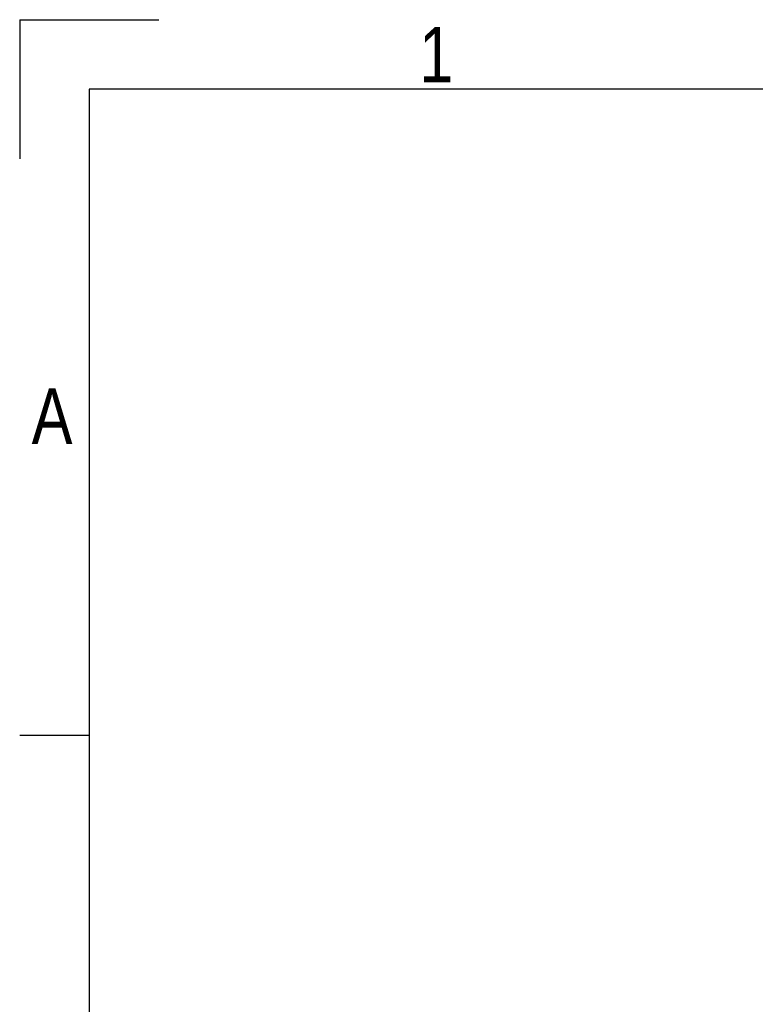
# Model space of a CAD drawing. Header units: millimetres. Extents: x 0 to 420, y 0 to 297.
# Tile 7 of 22: x 0 to 55, y 224 to 297. Entities that reach past the tile are written whole.
import ezdxf

# ---------------------------------------------------------------- set-up
doc = ezdxf.new("R2010")
doc.units = ezdxf.units.MM
doc.layers.add('CARTIGLIO', color=140, linetype='Continuous')
doc.styles.add('SLDTEXTSTYLE2', font='TXT', dxfattribs={"width": 0.821468})

msp = doc.modelspace()

# ---------------------------------------------------------------- linework, layer by layer
at = {"layer": 'CARTIGLIO', "linetype": 'Continuous'}
for p, q in [((0.0059, 296.9968), (0.0059, 286.6484)), ((0.0059, 296.9968), (10.3543, 296.9968)), ((414.8274, 291.8226), (5.1801, 291.8226)), ((5.1801, 291.8226), (5.1801, 5.171)), ((5.1801, 243.7024), (0.0059, 243.7024))]:
    msp.add_line(p, q, dxfattribs=at)

# ---------------------------------------------------------------- texts
at = {"layer": 'CARTIGLIO', "char_height": 4.1394, "attachment_point": 2, "style": 'SLDTEXTSTYLE2'}
for s, insert in [('1', (31.0075, 296.4629)), ('A', (2.4139, 269.5569))]:
    msp.add_mtext(s, dxfattribs=dict(at, insert=insert))

doc.saveas('drawing.dxf')
